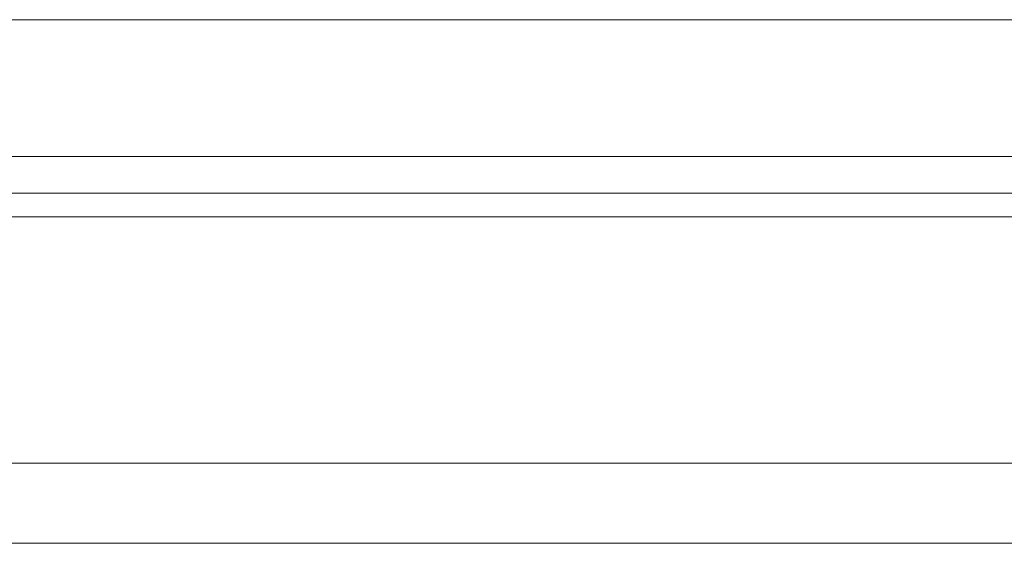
# Model space of a CAD drawing. Header units: millimetres. Extents: x 21 to 336, y 91 to 206.
# Tile 23 of 57: x 262 to 277, y 112 to 120. Entities that reach past the tile are written whole.
import ezdxf

# ---------------------------------------------------------------- set-up
doc = ezdxf.new("R2010")
doc.units = ezdxf.units.MM
doc.layers.add('OUT', color=3, linetype='Continuous')

msp = doc.modelspace()

# ---------------------------------------------------------------- linework, layer by layer
at = {"layer": 'OUT', "color": 0, "linetype": 'Continuous', "lineweight": 15}
for p, q in [((290.102, 119.69), (250.623, 119.69)), ((299.863, 117.64), (240.863, 117.64)), ((335.263, 117.087), (208.838, 117.087)), ((335.263, 116.733), (208.784, 116.733)), ((335.263, 113.04), (207.661, 113.04)), ((335.263, 111.84), (162.863, 111.84))]:
    msp.add_line(p, q, dxfattribs=at)

doc.saveas('drawing.dxf')
